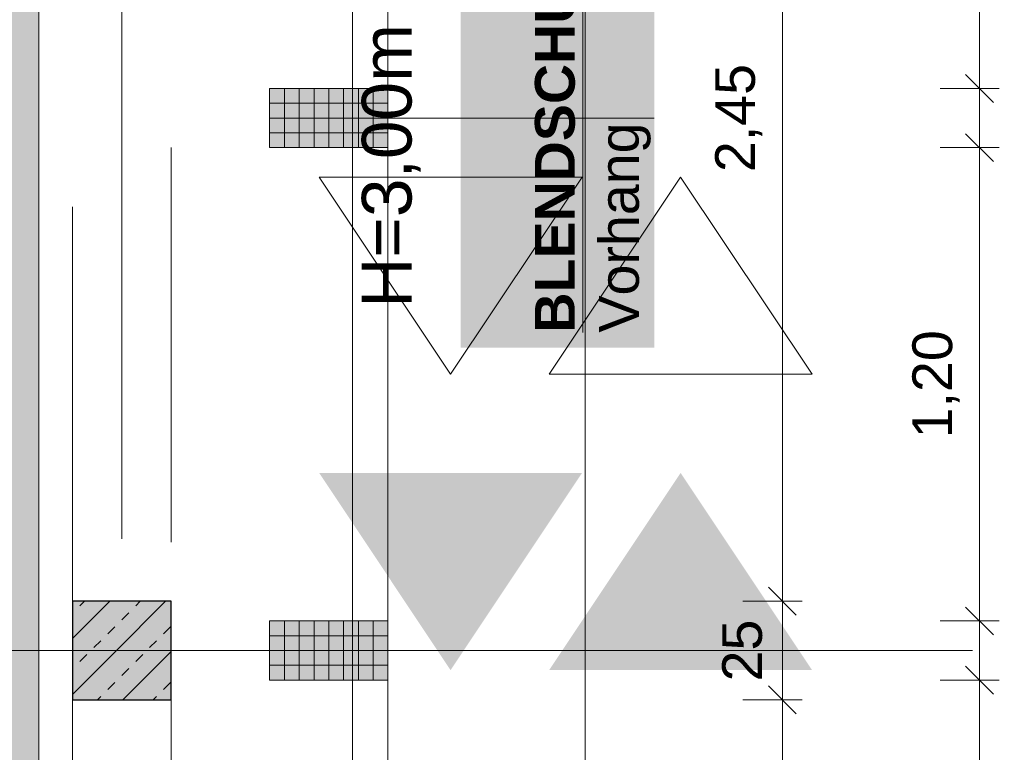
# Model space of a CAD drawing. Header units: metres. Extents: x -49 to 152, y -127 to 99.
# Tile 108 of 177: x -0.26 to 2.24, y -16.46 to -14.6. Entities that reach past the tile are written whole.
import ezdxf

# ---------------------------------------------------------------- set-up
doc = ezdxf.new("R2010")
doc.units = ezdxf.units.M
doc.header["$PDMODE"] = 1
doc.header["$PDSIZE"] = -2
for name, pattern in [('Achsen 01', [5.291531, 3.175, -1.058062, 0.352704, -0.705764]), ('gestrichelt - 01', [2, 1, -1]), ('Raster 01', [2, 1, -1])]:
    doc.linetypes.add(name, pattern=pattern)
doc.layers.get('0').update_dxf_attribs({"lineweight": 25})
for name, color, linetype, lineweight, true_color in [('013_Beton und Stahlbetonarbeiten-000 Brüstung', 7, 'Continuous', 9, 0xa6a6a6), ('013_Beton und Stahlbetonarbeiten-000 Sichtbeton-333 Außenstütze', 5, 'Continuous', 5, 0x0000ff), ('013_Beton und Stahlbetonarbeiten-000 Sichtbeton-334 Außenwandöf', 5, 'Continuous', 5, 0x0000ff), ('014_Fassadenarbeiten-000 Aufsicht Betonfertigteile', 7, 'Continuous', 9, 0xc0c0c0), ('031_Metallbauarbeiten-330 Aufsicht Metallbauarbeiten', 7, 'Continuous', 9, 0xa6a6a6), ('031_Metallbauarbeiten-350 Metalldecke DS', 7, 'Continuous', 35, 0x666666), ('AV1-Achsen', 1, 'Achsen 01', 18, 0xff0000), ('AV1-Raster', 7, 'Raster 01', 9, 0xa6a6a6)]:
    doc.layers.add(name, color=color, linetype=linetype, lineweight=lineweight, true_color=true_color)
for name, color, linetype, lineweight in [('013_Beton und Stahlbetonarbeiten-330 Außenstützen', 7, 'Continuous', 25), ('014_Fassadenarbeiten-330 Betonfertigteile vertikal', 7, 'Continuous', 9), ('030_Sonnenschutzarbeiten-BLENDSCHUTZ', 7, 'Continuous', 5), ('030_Sonnenschutzarbeiten-BLENDSCHUTZ  Beschriftung', 7, 'Continuous', 5), ('_1.35m (3D)', 7, 'Continuous', 9), ('_GRU (2D)', 7, 'Continuous', 9), ('_Legende (2D)', 7, 'Continuous', 9), ('_OG 3 (2D)', 7, 'Continuous', 9), ('_OG 3 - DS (2D)', 7, 'Continuous', 9), ('Bemaßung-Bemaßung', 7, 'Continuous', 9), ('Keine', 7, 'Continuous', 9)]:
    doc.layers.add(name, color=color, linetype=linetype, lineweight=lineweight)
doc.layers.get('0').freeze()
doc.styles.add('Arial', font='arial.ttf')
doc.styles.add('Arial (bold)', font='arialbd.ttf')
doc.dimstyles.new('COE 50', dxfattribs={"dimtxt": 100.872396, "dimasz": 0.001414, "dimexe": 0.001, "dimexo": 0.01, "dimgap": 0.001, "dimtad": 1, "dimdec": 3, "dimtxsty": 'Arial', "dimblk": 'VW_SLASH-3', "dimblk1": 'VW_SLASH-3', "dimblk2": 'VW_SLASH-3', "dimcen": 0, "dimadec": 3, "dimazin": 0, "dimtfac": 0.8, "dimtdec": 3, "dimtix": 1, "dimtmove": 0, "dimatfit": 0, "dimldrblk": 'VW_SLASH-2', "dimfxl": 0.002, "dimfxlon": 1, "dimfrac": 2, "dimtolj": 1, "dimarcsym": 0})
pattern_1 = [(-90, (0, 0), (0.0375, 0), [])]
pattern_2 = [(0, (0, 0), (2e-18, -0.0375), [])]

# ---------------------------------------------------------------- blocks, each defined once
blk = doc.blocks.new('Group-4')
at = {"layer": 'AV1-Raster'}
for p, q in [((1.35, -14.85), (-40.5, -14.85)), ((1.35, -16.2), (-40.5, -16.2))]:
    blk.add_line(p, q, dxfattribs=at)
blk = doc.blocks.new('1.35m (3D)')
at = {"layer": 'AV1-Raster', "color": 7}
blk.add_blockref('Group-4', (0, 0), dxfattribs=at)
blk = doc.blocks.new('VW_SLASH-3')
at = {"color": 0, "linetype": 'ByBlock', "lineweight": -2, "transparency": 16777216}
blk.add_line((0, 0), (-1, 0), dxfattribs=at)
at = {"color": 0, "linetype": 'Continuous', "lineweight": 15, "transparency": 16777216, "flags": 128}
blk.add_lwpolyline([(0.5, 0.5), (-0.5, -0.5)], dxfattribs=at)
blk = doc.blocks.new('*D79')
at = {"layer": '030_Sonnenschutzarbeiten-BLENDSCHUTZ', "color": 0, "lineweight": -2}
for p, q in [((0.425, -13.738), (0.575, -13.738)), ((0.525, -16.1293), (0.525, -13.8087)), ((0.425, -16.2), (0.575, -16.2))]:
    blk.add_line(p, q, dxfattribs=at)
at = {"layer": 'Defpoints', "color": 0}
for p in [(-2.915, -13.738), (0.525, -13.738), (-2.915, -16.2)]:
    blk.add_point(p, dxfattribs=at)
at = {"layer": '030_Sonnenschutzarbeiten-BLENDSCHUTZ', "color": 0, "lineweight": -2, "xscale": 0.070693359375, "yscale": 0.070693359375, "zscale": 0.070693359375}
for p, rotation in [((0.525, -13.738), 90), ((0.525, -16.2), 270)]:
    blk.add_blockref('VW_SLASH-3', p, dxfattribs=dict(at, rotation=rotation))
at = {"layer": '030_Sonnenschutzarbeiten-BLENDSCHUTZ', "color": 0, "lineweight": 13, "insert": (0.3992, -14.969), "char_height": 0.12609, "attachment_point": 5, "rotation": 90, "style": 'Arial'}
blk.add_mtext('\\A1;2,46', dxfattribs=at)
blk = doc.blocks.new('VW_SLASH-2')
at = {"color": 0, "linetype": 'ByBlock', "lineweight": -2, "transparency": 16777216}
blk.add_line((0, 0), (-1, 0), dxfattribs=at)
at = {"color": 0, "linetype": 'Continuous', "lineweight": 15, "transparency": 16777216, "flags": 128}
blk.add_lwpolyline([(0.5, 0.5), (-0.5, -0.5)], dxfattribs=at)
blk = doc.blocks.new('*D80')
at = {"layer": '030_Sonnenschutzarbeiten-BLENDSCHUTZ', "color": 0, "lineweight": -2}
for p, q in [((0.425, -16.2), (0.575, -16.2)), ((0.525, -18.8293), (0.525, -16.2707)), ((0.425, -18.9), (0.575, -18.9))]:
    blk.add_line(p, q, dxfattribs=at)
at = {"layer": 'Defpoints', "color": 0}
for p in [(-2.915, -16.2), (0.525, -16.2), (-2.915, -18.9)]:
    blk.add_point(p, dxfattribs=at)
at = {"layer": '030_Sonnenschutzarbeiten-BLENDSCHUTZ', "color": 0, "lineweight": -2, "xscale": 0.070693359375, "yscale": 0.070693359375, "zscale": 0.070693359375}
for p, rotation in [((0.525, -16.2), 90), ((0.525, -18.9), 270)]:
    blk.add_blockref('VW_SLASH-3', p, dxfattribs=dict(at, rotation=rotation))
at = {"layer": '030_Sonnenschutzarbeiten-BLENDSCHUTZ', "color": 0, "lineweight": 13, "insert": (0.3992, -17.55), "char_height": 0.12609, "attachment_point": 5, "rotation": 90, "style": 'Arial'}
blk.add_mtext('\\A1;2,70', dxfattribs=at)
blk = doc.blocks.new('Group-55')
at = {"layer": '030_Sonnenschutzarbeiten-BLENDSCHUTZ  Beschriftung', "color": 6, "linetype": 'Continuous', "transparency": 33554559}
blk.add_solid([(1.35, -15.4323), (1.35, -14.2677), (0.8589, -15.4323), (0.8589, -14.2677)], dxfattribs=at)
at = {"layer": '030_Sonnenschutzarbeiten-BLENDSCHUTZ  Beschriftung', "insert": (1.0477, -15.3939), "char_height": 0.100872, "attachment_point": 1, "rotation": 90, "line_spacing_factor": 0.967016, "style": 'Arial (bold)'}
blk.add_mtext('{\\LBLENDSCHUTZ:}{\\fArial|b0|i0|c0|p0;\\l\\PVorhang}', dxfattribs=at)
blk = doc.blocks.new('*D552')
at = {"layer": 'Bemaßung-Bemaßung', "color": 0, "lineweight": -2}
for p, q in [((3.075, -13.5), (3.225, -13.5)), ((3.175, -16.1293), (3.175, -13.5707)), ((3.075, -16.2), (3.225, -16.2))]:
    blk.add_line(p, q, dxfattribs=at)
at = {"layer": 'Defpoints', "color": 0}
for p in [(0, -13.5), (3.175, -13.5), (0, -16.2)]:
    blk.add_point(p, dxfattribs=at)
at = {"layer": 'Bemaßung-Bemaßung', "color": 0, "lineweight": -2, "xscale": 0.070693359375, "yscale": 0.070693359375, "zscale": 0.070693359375}
for p, rotation in [((3.175, -13.5), 90), ((3.175, -16.2), 270)]:
    blk.add_blockref('VW_SLASH-3', p, dxfattribs=dict(at, rotation=rotation))
at = {"layer": 'Bemaßung-Bemaßung', "color": 0, "insert": (3.0644, -14.85), "char_height": 0.10087, "attachment_point": 5, "rotation": 90, "style": 'Arial'}
blk.add_mtext('\\A1;2,70', dxfattribs=at)
blk = doc.blocks.new('*D553')
at = {"layer": 'Bemaßung-Bemaßung', "color": 0, "lineweight": -2}
for p, q in [((3.075, -16.2), (3.225, -16.2)), ((3.175, -21.5293), (3.175, -16.2707)), ((3.075, -21.6), (3.225, -21.6))]:
    blk.add_line(p, q, dxfattribs=at)
at = {"layer": 'Defpoints', "color": 0}
for p in [(0, -16.2), (3.175, -16.2), (0, -21.6)]:
    blk.add_point(p, dxfattribs=at)
at = {"layer": 'Bemaßung-Bemaßung', "color": 0, "lineweight": -2, "xscale": 0.070693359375, "yscale": 0.070693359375, "zscale": 0.070693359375}
for p, rotation in [((3.175, -16.2), 90), ((3.175, -21.6), 270)]:
    blk.add_blockref('VW_SLASH-3', p, dxfattribs=dict(at, rotation=rotation))
at = {"layer": 'Bemaßung-Bemaßung', "color": 0, "insert": (3.0644, -18.9), "char_height": 0.10087, "attachment_point": 5, "rotation": 90, "style": 'Arial'}
blk.add_mtext('\\A1;5,40', dxfattribs=at)
blk = doc.blocks.new('*D578')
at = {"layer": 'Bemaßung-Bemaßung', "color": 0, "linetype": 'Continuous', "lineweight": -2}
for p, q in [((2.075, -13.575), (2.225, -13.575)), ((2.175, -14.7043), (2.175, -13.6457)), ((2.075, -14.775), (2.225, -14.775))]:
    blk.add_line(p, q, dxfattribs=at)
at = {"layer": 'Defpoints', "color": 0}
for p in [(0.675, -13.575), (2.175, -13.575), (0.675, -14.775)]:
    blk.add_point(p, dxfattribs=at)
at = {"layer": 'Bemaßung-Bemaßung', "color": 0, "lineweight": -2, "xscale": 0.070693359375, "yscale": 0.070693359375, "zscale": 0.070693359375}
for p, rotation in [((2.175, -13.575), 90), ((2.175, -14.775), 270)]:
    blk.add_blockref('VW_SLASH-3', p, dxfattribs=dict(at, rotation=rotation))
at = {"layer": 'Bemaßung-Bemaßung', "color": 0, "insert": (2.0644, -14.175), "char_height": 0.10087, "attachment_point": 5, "rotation": 90, "style": 'Arial'}
blk.add_mtext('\\A1;1,20', dxfattribs=at)
blk = doc.blocks.new('*D579')
at = {"layer": 'Bemaßung-Bemaßung', "color": 0, "linetype": 'Continuous', "lineweight": -2}
for p, q in [((2.175, -14.7043), (2.175, -14.6336)), ((2.075, -14.775), (2.225, -14.775)), ((2.175, -14.925), (2.175, -14.775)), ((2.075, -14.925), (2.225, -14.925)), ((2.175, -14.9957), (2.175, -15.0664))]:
    blk.add_line(p, q, dxfattribs=at)
at = {"layer": 'Defpoints', "color": 0}
for p in [(0.675, -14.775), (2.175, -14.775), (0.675, -14.925)]:
    blk.add_point(p, dxfattribs=at)
at = {"layer": 'Bemaßung-Bemaßung', "color": 0, "lineweight": -2, "xscale": 0.070693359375, "yscale": 0.070693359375, "zscale": 0.070693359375}
for p, rotation in [((2.175, -14.775), 270), ((2.175, -14.925), 90)]:
    blk.add_blockref('VW_SLASH-3', p, dxfattribs=dict(at, rotation=rotation))
at = {"layer": 'Bemaßung-Bemaßung', "color": 0, "insert": (2.3515, -14.85), "char_height": 0.10087, "attachment_point": 5, "rotation": 90, "style": 'Arial'}
blk.add_mtext('\\A1;15', dxfattribs=at)
blk = doc.blocks.new('*D580')
at = {"layer": 'Bemaßung-Bemaßung', "color": 0, "linetype": 'Continuous', "lineweight": -2}
for p, q in [((2.075, -14.925), (2.225, -14.925)), ((2.175, -16.0543), (2.175, -14.9957)), ((2.075, -16.125), (2.225, -16.125))]:
    blk.add_line(p, q, dxfattribs=at)
at = {"layer": 'Defpoints', "color": 0}
for p in [(0.675, -14.925), (2.175, -14.925), (0.675, -16.125)]:
    blk.add_point(p, dxfattribs=at)
at = {"layer": 'Bemaßung-Bemaßung', "color": 0, "lineweight": -2, "xscale": 0.070693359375, "yscale": 0.070693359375, "zscale": 0.070693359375}
for p, rotation in [((2.175, -14.925), 90), ((2.175, -16.125), 270)]:
    blk.add_blockref('VW_SLASH-3', p, dxfattribs=dict(at, rotation=rotation))
at = {"layer": 'Bemaßung-Bemaßung', "color": 0, "insert": (2.0644, -15.525), "char_height": 0.10087, "attachment_point": 5, "rotation": 90, "style": 'Arial'}
blk.add_mtext('\\A1;1,20', dxfattribs=at)
blk = doc.blocks.new('*D581')
at = {"layer": 'Bemaßung-Bemaßung', "color": 0, "linetype": 'Continuous', "lineweight": -2}
for p, q in [((2.175, -16.0543), (2.175, -15.9836)), ((2.075, -16.125), (2.225, -16.125)), ((2.175, -16.275), (2.175, -16.125)), ((2.075, -16.275), (2.225, -16.275)), ((2.175, -16.3457), (2.175, -16.4164))]:
    blk.add_line(p, q, dxfattribs=at)
at = {"layer": 'Defpoints', "color": 0}
for p in [(0.675, -16.125), (2.175, -16.125), (0.675, -16.275)]:
    blk.add_point(p, dxfattribs=at)
at = {"layer": 'Bemaßung-Bemaßung', "color": 0, "lineweight": -2, "xscale": 0.070693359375, "yscale": 0.070693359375, "zscale": 0.070693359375}
for p, rotation in [((2.175, -16.125), 270), ((2.175, -16.275), 90)]:
    blk.add_blockref('VW_SLASH-3', p, dxfattribs=dict(at, rotation=rotation))
at = {"layer": 'Bemaßung-Bemaßung', "color": 0, "insert": (2.3515, -16.2), "char_height": 0.10087, "attachment_point": 5, "rotation": 90, "style": 'Arial'}
blk.add_mtext('\\A1;15', dxfattribs=at)
blk = doc.blocks.new('*D582')
at = {"layer": 'Bemaßung-Bemaßung', "color": 0, "linetype": 'Continuous', "lineweight": -2}
for p, q in [((2.075, -16.275), (2.225, -16.275)), ((2.175, -17.4043), (2.175, -16.3457)), ((2.075, -17.475), (2.225, -17.475))]:
    blk.add_line(p, q, dxfattribs=at)
at = {"layer": 'Defpoints', "color": 0}
for p in [(0.675, -16.275), (2.175, -16.275), (0.675, -17.475)]:
    blk.add_point(p, dxfattribs=at)
at = {"layer": 'Bemaßung-Bemaßung', "color": 0, "lineweight": -2, "xscale": 0.070693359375, "yscale": 0.070693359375, "zscale": 0.070693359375}
for p, rotation in [((2.175, -16.275), 90), ((2.175, -17.475), 270)]:
    blk.add_blockref('VW_SLASH-3', p, dxfattribs=dict(at, rotation=rotation))
at = {"layer": 'Bemaßung-Bemaßung', "color": 0, "insert": (2.0644, -16.875), "char_height": 0.10087, "attachment_point": 5, "rotation": 90, "style": 'Arial'}
blk.add_mtext('\\A1;1,20', dxfattribs=at)
blk = doc.blocks.new('*D595')
at = {"layer": 'Bemaßung-Bemaßung', "color": 0, "lineweight": -2}
for p, q in [((1.575, -16.325), (1.725, -16.325)), ((1.675, -16.3957), (1.675, -18.7043)), ((1.575, -18.775), (1.725, -18.775))]:
    blk.add_line(p, q, dxfattribs=at)
at = {"layer": 'Defpoints', "color": 0}
for p in [(-0.125, -16.325), (-0.125, -18.775), (1.675, -18.775)]:
    blk.add_point(p, dxfattribs=at)
at = {"layer": 'Bemaßung-Bemaßung', "color": 0, "lineweight": -2, "xscale": 0.070693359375, "yscale": 0.070693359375, "zscale": 0.070693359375}
for p, rotation in [((1.675, -16.325), 90.00000000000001), ((1.675, -18.775), 270)]:
    blk.add_blockref('VW_SLASH-3', p, dxfattribs=dict(at, rotation=rotation))
at = {"layer": 'Bemaßung-Bemaßung', "color": 0, "insert": (1.5644, -17.55), "char_height": 0.10087, "attachment_point": 5, "rotation": 90, "style": 'Arial'}
blk.add_mtext('\\A1;2,45', dxfattribs=at)
blk = doc.blocks.new('*D596')
at = {"layer": 'Bemaßung-Bemaßung', "color": 0, "lineweight": -2}
for p, q in [((1.575, -16.075), (1.725, -16.075)), ((1.675, -16.1457), (1.675, -16.2543)), ((1.575, -16.325), (1.725, -16.325))]:
    blk.add_line(p, q, dxfattribs=at)
at = {"layer": 'Defpoints', "color": 0}
for p in [(0.125, -16.075), (-0.125, -16.325), (1.675, -16.325)]:
    blk.add_point(p, dxfattribs=at)
at = {"layer": 'Bemaßung-Bemaßung', "color": 0, "lineweight": -2, "xscale": 0.070693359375, "yscale": 0.070693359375, "zscale": 0.070693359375}
for p, rotation in [((1.675, -16.075), 90), ((1.675, -16.325), 270)]:
    blk.add_blockref('VW_SLASH-3', p, dxfattribs=dict(at, rotation=rotation))
at = {"layer": 'Bemaßung-Bemaßung', "color": 0, "insert": (1.5735, -16.2), "char_height": 0.10087, "attachment_point": 5, "rotation": 90, "style": 'Arial'}
blk.add_mtext('\\A1;25', dxfattribs=at)
blk = doc.blocks.new('*D597')
at = {"layer": 'Bemaßung-Bemaßung', "color": 0, "lineweight": -2}
for p, q in [((1.575, -13.625), (1.725, -13.625)), ((1.675, -13.6957), (1.675, -16.0043)), ((1.575, -16.075), (1.725, -16.075))]:
    blk.add_line(p, q, dxfattribs=at)
at = {"layer": 'Defpoints', "color": 0}
for p in [(0.125, -13.625), (0.125, -16.075), (1.675, -16.075)]:
    blk.add_point(p, dxfattribs=at)
at = {"layer": 'Bemaßung-Bemaßung', "color": 0, "lineweight": -2, "xscale": 0.070693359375, "yscale": 0.070693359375, "zscale": 0.070693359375}
for p, rotation in [((1.675, -13.625), 90.00000000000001), ((1.675, -16.075), 270)]:
    blk.add_blockref('VW_SLASH-3', p, dxfattribs=dict(at, rotation=rotation))
at = {"layer": 'Bemaßung-Bemaßung', "color": 0, "insert": (1.5644, -14.85), "char_height": 0.10087, "attachment_point": 5, "rotation": 90, "style": 'Arial'}
blk.add_mtext('\\A1;2,45', dxfattribs=at)
blk = doc.blocks.new('*D753')
at = {"layer": 'Bemaßung-Bemaßung', "color": 0, "linetype": 'Continuous', "lineweight": -2}
for p, q in [((1.075, -13.99), (1.225, -13.99)), ((1.175, -14.0607), (1.175, -21.3193)), ((1.075, -21.39), (1.225, -21.39))]:
    blk.add_line(p, q, dxfattribs=at)
at = {"layer": 'Defpoints', "color": 0}
for p in [(-0.125, -13.99), (-0.21, -21.39), (1.175, -21.39)]:
    blk.add_point(p, dxfattribs=at)
at = {"layer": 'Bemaßung-Bemaßung', "color": 0, "lineweight": -2, "xscale": 0.070693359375, "yscale": 0.070693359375, "zscale": 0.070693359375}
for p, rotation in [((1.175, -13.99), 90.00000000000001), ((1.175, -21.39), 270)]:
    blk.add_blockref('VW_SLASH-3', p, dxfattribs=dict(at, rotation=rotation))
at = {"layer": 'Bemaßung-Bemaßung', "color": 0, "insert": (1.0644, -17.69), "char_height": 0.10087, "attachment_point": 5, "rotation": 90, "style": 'Arial'}
blk.add_mtext('\\A1;7,40', dxfattribs=at)
blk = doc.blocks.new('Group-927')
at = {"layer": 'Keine', "color": 7, "linetype": 'Continuous', "lineweight": 9, "transparency": 33554687, "flags": 128}
for points in [[(0.5004, -14.9996), (0.8337, -15.4996), (1.167, -14.9996)], [(1.0837, -15.4996), (1.417, -14.9996), (1.7504, -15.4996)]]:
    blk.add_lwpolyline(points, close=True, dxfattribs=at)
blk = doc.blocks.new('Group-928')
at = {"layer": 'Keine', "color": 7, "linetype": 'Continuous', "lineweight": 9, "transparency": 33554687}
for points in [[(0.5004, -15.7496), (0.8337, -16.2496), (1.167, -15.7496)], [(1.0837, -16.2496), (1.417, -15.7496), (1.7504, -16.2496)]]:
    blk.add_solid(points, dxfattribs=at)
blk = doc.blocks.new('Legende (2D)')
at = {"layer": 'Keine', "color": 7, "transparency": 33554687}
for name in ['Group-927', 'Group-928']:
    blk.add_blockref(name, (0, 0), dxfattribs=at)
blk = doc.blocks.new('Group-871')
at = {"layer": 'AV1-Achsen'}
blk.add_line((0, -26.5), (0, 4.9), dxfattribs=at)
blk = doc.blocks.new('Group-880')
at = {"layer": 'AV1-Achsen'}
blk.add_line((-43.35, -16.2), (4.2, -16.2), dxfattribs=at)
blk = doc.blocks.new('GRU (2D)')
at = {"layer": 'AV1-Achsen', "color": 7}
for name in ['Group-871', 'Group-880']:
    blk.add_blockref(name, (0, 0), dxfattribs=at)
blk = doc.blocks.new('OG 3 - DS (2D)')
at = {"layer": '031_Metallbauarbeiten-350 Metalldecke DS', "linetype": 'Continuous', "lineweight": 0, "transparency": 33554508}
blk.add_hatch(color=254, dxfattribs=at).paths.add_polyline_path([(-0.125, -21.725), (-0.125, -21.475), (0.125, -21.475), (0.125, -19.025), (-0.125, -19.025), (-0.125, -18.775), (0.125, -18.775), (0.125, -16.325), (-0.125, -16.325), (-0.125, -16.075), (0.125, -16.075), (0.125, -13.99), (-2.325, -13.99), (-2.325, -21.725)])
at = {"layer": '031_Metallbauarbeiten-350 Metalldecke DS', "flags": 128}
blk.add_lwpolyline([(-0.125, -21.725), (-0.125, -21.475), (0.125, -21.475), (0.125, -19.025), (-0.125, -19.025), (-0.125, -18.775), (0.125, -18.775), (0.125, -16.325), (-0.125, -16.325), (-0.125, -16.075), (0.125, -16.075), (0.125, -13.99), (-2.325, -13.99), (-2.325, -21.725)], close=True, dxfattribs=at)
at = {"layer": '030_Sonnenschutzarbeiten-BLENDSCHUTZ  Beschriftung', "color": 7}
blk.add_blockref('Group-55', (0, 0), dxfattribs=at)
at = {"layer": '030_Sonnenschutzarbeiten-BLENDSCHUTZ', "color": 7, "insert": (0.6087, -15.3311), "char_height": 0.12609, "attachment_point": 1, "rotation": 90, "line_spacing_factor": 0.969122, "style": 'Arial'}
blk.add_mtext('H=3,00m', dxfattribs=at)
at = {"layer": '030_Sonnenschutzarbeiten-BLENDSCHUTZ', "color": 7, "lineweight": 13}
for p1, p2, text, picture, middle in [((-2.915, -16.2), (-2.915, -13.738), '2,46', '*D79', (0.3992, -14.969)), ((-2.915, -18.9), (-2.915, -16.2), '2,70', '*D80', (0.3992, -17.55))]:
    dim = blk.add_aligned_dim(p1=p1, p2=p2, distance=-3.44, text=text, dimstyle='COE 50', override={"dimtxt": 0.12609, "dimasz": 0.070693, "dimexe": 0.05, "dimgap": 0.05, "dimpost": '<>', "dimtxsty": 'Arial', "dimtmove": 2, "dimfxl": 0.1}, dxfattribs=at)
    dim.commit()
    dim.dimension.update_dxf_attribs({"geometry": picture, "text_midpoint": middle})
blk = doc.blocks.new('OG 3 (2D)')
at = {"layer": '014_Fassadenarbeiten-000 Aufsicht Betonfertigteile', "flags": 128}
blk.add_lwpolyline([(0.305, -21.905), (0.305, 0.305), (0.675, 0.675), (0.675, -22.275)], close=True, dxfattribs=at)
at = {"layer": 'Bemaßung-Bemaßung', "linetype": 'Continuous'}
for base, p1, p2, text, override, picture, middle in [((2.175, -13.575), (0.675, -14.775), (0.675, -13.575), '1,20', {"dimtxt": 0.100872, "dimasz": 0.070693, "dimexe": 0.05, "dimgap": 0.05, "dimpost": '<>', "dimtxsty": 'Arial', "dimtmove": 2, "dimfxl": 0.1}, '*D578', (2.0644, -14.175)), ((2.175, -14.775), (0.675, -14.925), (0.675, -14.775), '15', {"dimtxt": 0.100872, "dimasz": 0.070693, "dimexe": 0.05, "dimgap": 0.05, "dimpost": '<>', "dimtxsty": 'Arial', "dimtix": 0, "dimtmove": 2, "dimfxl": 0.1}, '*D579', (2.3515, -14.85)), ((2.175, -14.925), (0.675, -16.125), (0.675, -14.925), '1,20', {"dimtxt": 0.100872, "dimasz": 0.070693, "dimexe": 0.05, "dimgap": 0.05, "dimpost": '<>', "dimtxsty": 'Arial', "dimtmove": 2, "dimfxl": 0.1}, '*D580', (2.0644, -15.525)), ((2.175, -16.125), (0.675, -16.275), (0.675, -16.125), '15', {"dimtxt": 0.100872, "dimasz": 0.070693, "dimexe": 0.05, "dimgap": 0.05, "dimpost": '<>', "dimtxsty": 'Arial', "dimtix": 0, "dimtmove": 2, "dimfxl": 0.1}, '*D581', (2.3515, -16.2)), ((2.175, -16.275), (0.675, -17.475), (0.675, -16.275), '1,20', {"dimtxt": 0.100872, "dimasz": 0.070693, "dimexe": 0.05, "dimgap": 0.05, "dimpost": '<>', "dimtxsty": 'Arial', "dimtmove": 2, "dimfxl": 0.1}, '*D582', (2.0644, -16.875))]:
    dim = blk.add_linear_dim(base=base, p1=p1, p2=p2, angle=270, text=text, dimstyle='COE 50', override=override, dxfattribs=at)
    dim.commit()
    dim.dimension.update_dxf_attribs({"geometry": picture, "text_midpoint": middle})
at = {"color": 255}
blk.add_wipeout([(-0.21, -13.885), (0.375, -13.885), (0.375, -13.575), (0.585, -13.575), (0.585, -16.2), (-0.21, -16.2)], dxfattribs=at).dxf.layer = '031_Metallbauarbeiten-330 Aufsicht Metallbauarbeiten'
at = {"layer": '014_Fassadenarbeiten-330 Betonfertigteile vertikal', "linetype": 'Continuous', "lineweight": 0}
blk.add_hatch(color=9, dxfattribs=at).paths.add_polyline_path([(0.675, -14.775), (0.675, -14.925), (0.375, -14.925), (0.375, -14.775)])
at = {"layer": '014_Fassadenarbeiten-330 Betonfertigteile vertikal', "linetype": 'Continuous', "lineweight": 9}
h = blk.add_hatch(dxfattribs=at)
h.set_pattern_fill('Stahlbetonfertigteil-1', color=8, style=0, pattern_type=2)
h.set_pattern_definition(pattern_1)
h.paths.add_polyline_path([(0.675, -14.775), (0.675, -14.925), (0.375, -14.925), (0.375, -14.775)])
at = {"layer": '014_Fassadenarbeiten-330 Betonfertigteile vertikal', "linetype": 'Continuous', "lineweight": 13}
h = blk.add_hatch(dxfattribs=at)
h.set_pattern_fill('Stahlbetonfertigteil', color=8, style=0, pattern_type=2)
h.set_pattern_definition(pattern_2)
h.paths.add_polyline_path([(0.675, -14.775), (0.675, -14.925), (0.375, -14.925), (0.375, -14.775)])
at = {"layer": '013_Beton und Stahlbetonarbeiten-000 Brüstung', "linetype": 'gestrichelt - 01', "flags": 128}
blk.add_lwpolyline([(-0.125, -16.075), (-0.125, -13.625), (0.125, -13.625), (0.125, -16.075)], close=True, dxfattribs=at)
at = {"layer": '013_Beton und Stahlbetonarbeiten-000 Sichtbeton-333 Außenstütze', "color": 30}
blk.add_solid([(-0.125, -16.075), (-0.075, -16.125), (0.125, -16.075), (0.075, -16.125)], dxfattribs=at)
at = {"layer": '014_Fassadenarbeiten-330 Betonfertigteile vertikal', "flags": 128}
blk.add_lwpolyline([(0.675, -14.775), (0.675, -14.925), (0.375, -14.925), (0.375, -14.775)], close=True, dxfattribs=at)
at = {"layer": '031_Metallbauarbeiten-330 Aufsicht Metallbauarbeiten', "flags": 128}
blk.add_lwpolyline([(-0.21, -13.885), (0.375, -13.885), (0.375, -13.575), (0.585, -13.575), (0.585, -16.2), (-0.21, -16.2)], close=True, dxfattribs=at)
at = {"layer": 'Bemaßung-Bemaßung'}
dim = blk.add_linear_dim(base=(1.675, -16.075), p1=(0.125, -13.625), p2=(0.125, -16.075), angle=270, text='2,45', dimstyle='COE 50', override={"dimtxt": 0.100872, "dimasz": 0.070693, "dimexe": 0.05, "dimgap": 0.05, "dimpost": '<>', "dimtxsty": 'Arial', "dimtmove": 2, "dimfxl": 0.1}, dxfattribs=at)
dim.commit()
dim.dimension.update_dxf_attribs({"geometry": '*D597', "text_midpoint": (1.5644, -14.85)})
at = {"color": 255}
blk.add_wipeout([(-0.21, -18.9), (0.585, -18.9), (0.585, -16.2), (-0.21, -16.2)], dxfattribs=at).dxf.layer = '031_Metallbauarbeiten-330 Aufsicht Metallbauarbeiten'
at = {"layer": '013_Beton und Stahlbetonarbeiten-000 Sichtbeton-334 Außenwandöf', "linetype": 'Continuous', "lineweight": 0}
blk.add_hatch(color=30, dxfattribs=at).paths.add_polyline_path([(-0.125, -16.325), (-0.125, -16.075), (0.125, -16.075), (0.125, -16.125), (-0.075, -16.125), (-0.075, -16.275), (0.125, -16.275), (0.125, -16.325)])
at = {"layer": '013_Beton und Stahlbetonarbeiten-330 Außenstützen', "linetype": 'Continuous', "lineweight": 0, "true_color": 0xc0c0c0}
blk.add_hatch(color=9, dxfattribs=at).paths.add_polyline_path([(0.125, -16.075), (-0.125, -16.075), (-0.125, -16.325), (0.125, -16.325)])
at = {"layer": '013_Beton und Stahlbetonarbeiten-330 Außenstützen', "linetype": 'Continuous', "lineweight": 13}
h = blk.add_hatch(dxfattribs=at)
h.set_pattern_fill('Stahlbeton', color=251, style=0, pattern_type=2)
h.set_pattern_definition([(45, (0, 0), (0.0707107, -0.0707107), [0.025, -0.025])])
h.paths.add_polyline_path([(0.125, -16.075), (-0.125, -16.075), (-0.125, -16.325), (0.125, -16.325)])
h = blk.add_hatch(dxfattribs=at)
h.set_pattern_fill('Stahlbeton-1', color=251, style=0, pattern_type=2)
h.set_pattern_definition([(-135, (0.03106, -0.03313), (0.0707107, -0.0707107), [])])
h.paths.add_polyline_path([(0.125, -16.075), (-0.125, -16.075), (-0.125, -16.325), (0.125, -16.325)])
at = {"layer": '014_Fassadenarbeiten-330 Betonfertigteile vertikal', "linetype": 'Continuous', "lineweight": 0}
blk.add_hatch(color=9, dxfattribs=at).paths.add_polyline_path([(0.675, -16.125), (0.675, -16.275), (0.375, -16.275), (0.375, -16.125)])
at = {"layer": '014_Fassadenarbeiten-330 Betonfertigteile vertikal', "linetype": 'Continuous', "lineweight": 9}
h = blk.add_hatch(dxfattribs=at)
h.set_pattern_fill('Stahlbetonfertigteil-1', color=8, style=0, pattern_type=2)
h.set_pattern_definition(pattern_1)
h.paths.add_polyline_path([(0.675, -16.125), (0.675, -16.275), (0.375, -16.275), (0.375, -16.125)])
at = {"layer": '014_Fassadenarbeiten-330 Betonfertigteile vertikal', "linetype": 'Continuous', "lineweight": 13}
h = blk.add_hatch(dxfattribs=at)
h.set_pattern_fill('Stahlbetonfertigteil', color=8, style=0, pattern_type=2)
h.set_pattern_definition(pattern_2)
h.paths.add_polyline_path([(0.675, -16.125), (0.675, -16.275), (0.375, -16.275), (0.375, -16.125)])
at = {"layer": '013_Beton und Stahlbetonarbeiten-000 Brüstung', "linetype": 'gestrichelt - 01', "flags": 128}
blk.add_lwpolyline([(-0.125, -18.775), (-0.125, -16.325), (0.125, -16.325), (0.125, -18.775)], close=True, dxfattribs=at)
at = {"layer": '013_Beton und Stahlbetonarbeiten-000 Sichtbeton-333 Außenstütze', "color": 30}
for points in [[(-0.125, -16.075), (-0.075, -16.125), (-0.125, -16.325), (-0.075, -16.275)], [(0.125, -16.075), (0.075, -16.125), (0.125, -16.325), (0.075, -16.275)], [(-0.125, -16.325), (0.125, -16.325), (-0.075, -16.275), (0.075, -16.275)]]:
    blk.add_solid(points, dxfattribs=at)
at = {"layer": '013_Beton und Stahlbetonarbeiten-330 Außenstützen', "flags": 128}
blk.add_lwpolyline([(0.125, -16.075), (-0.125, -16.075), (-0.125, -16.325), (0.125, -16.325)], close=True, dxfattribs=at)
at = {"layer": '014_Fassadenarbeiten-330 Betonfertigteile vertikal', "flags": 128}
blk.add_lwpolyline([(0.675, -16.125), (0.675, -16.275), (0.375, -16.275), (0.375, -16.125)], close=True, dxfattribs=at)
at = {"layer": '031_Metallbauarbeiten-330 Aufsicht Metallbauarbeiten', "flags": 128}
blk.add_lwpolyline([(-0.21, -18.9), (0.585, -18.9), (0.585, -16.2), (-0.21, -16.2)], close=True, dxfattribs=at)
at = {"layer": 'Bemaßung-Bemaßung', "color": 1}
for p1, p2, text, picture, middle in [((0, -16.2), (0, -13.5), '2,70', '*D552', (3.0644, -14.85)), ((0, -21.6), (0, -16.2), '5,40', '*D553', (3.0644, -18.9))]:
    dim = blk.add_aligned_dim(p1=p1, p2=p2, distance=-3.175, text=text, dimstyle='COE 50', override={"dimtxt": 0.100872, "dimasz": 0.070693, "dimexe": 0.05, "dimgap": 0.05, "dimpost": '<>', "dimtxsty": 'Arial', "dimtmove": 2, "dimfxl": 0.1}, dxfattribs=at)
    dim.commit()
    dim.dimension.update_dxf_attribs({"geometry": picture, "text_midpoint": middle})
at = {"layer": 'Bemaßung-Bemaßung', "linetype": 'Continuous'}
dim = blk.add_linear_dim(base=(1.175, -21.39), p1=(-0.125, -13.99), p2=(-0.21, -21.39), angle=270, text='7,40', dimstyle='COE 50', override={"dimtxt": 0.100872, "dimasz": 0.070693, "dimexe": 0.05, "dimgap": 0.05, "dimpost": '<>', "dimtxsty": 'Arial', "dimtmove": 2, "dimfxl": 0.1}, dxfattribs=at)
dim.commit()
dim.dimension.update_dxf_attribs({"geometry": '*D753', "text_midpoint": (1.0644, -17.69)})
at = {"layer": 'Bemaßung-Bemaßung'}
for base, p1, p2, text, picture, middle in [((1.675, -16.325), (0.125, -16.075), (-0.125, -16.325), '25', '*D596', (1.5735, -16.2)), ((1.675, -18.775), (-0.125, -16.325), (-0.125, -18.775), '2,45', '*D595', (1.5644, -17.55))]:
    dim = blk.add_linear_dim(base=base, p1=p1, p2=p2, angle=270, text=text, dimstyle='COE 50', override={"dimtxt": 0.100872, "dimasz": 0.070693, "dimexe": 0.05, "dimgap": 0.05, "dimpost": '<>', "dimtxsty": 'Arial', "dimtmove": 2, "dimfxl": 0.1}, dxfattribs=at)
    dim.commit()
    dim.dimension.update_dxf_attribs({"geometry": picture, "text_midpoint": middle})

msp = doc.modelspace()

# ---------------------------------------------------------------- block references
at = {"layer": '_1.35m (3D)'}
msp.add_blockref('1.35m (3D)', (0, 0), dxfattribs=at)

# ---------------------------------------------------------------- next in the draw order: block references
at = {"layer": '_OG 3 - DS (2D)'}
msp.add_blockref('OG 3 - DS (2D)', (0, 0), dxfattribs=at)

# ---------------------------------------------------------------- next in the draw order: block references
at = {"layer": '_OG 3 (2D)'}
msp.add_blockref('OG 3 (2D)', (0, 0), dxfattribs=at)

# ---------------------------------------------------------------- next in the draw order: block references
at = {"layer": '_Legende (2D)'}
msp.add_blockref('Legende (2D)', (0, 0), dxfattribs=at)

# ---------------------------------------------------------------- next in the draw order: block references
at = {"layer": '_GRU (2D)'}
msp.add_blockref('GRU (2D)', (0, 0), dxfattribs=at)

doc.saveas('drawing.dxf')
